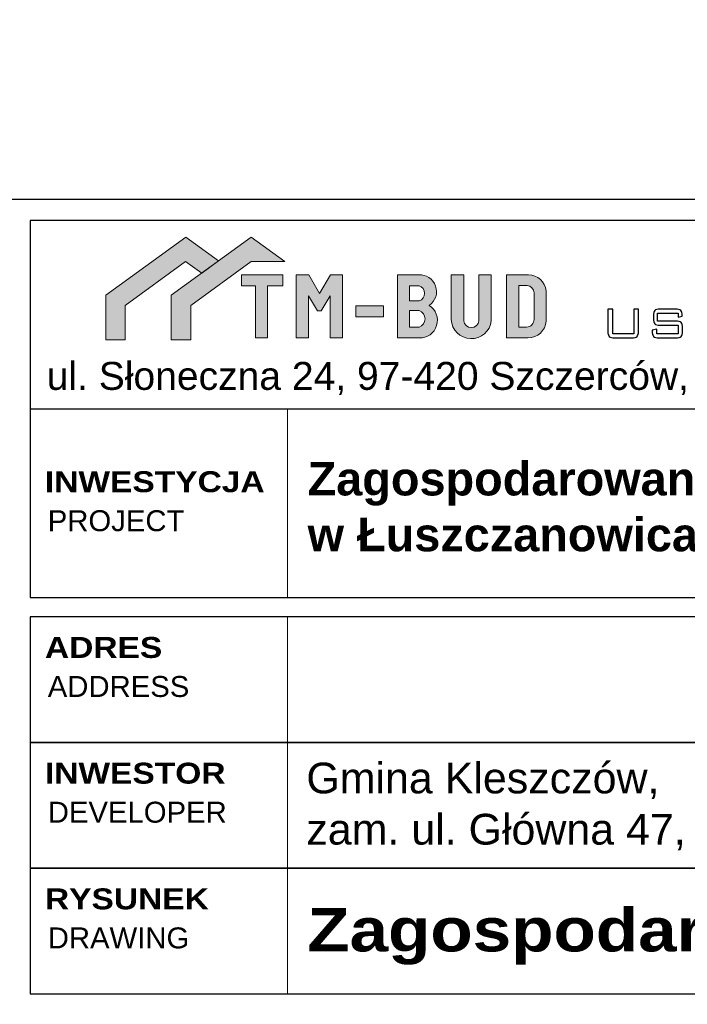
# Model space of a CAD drawing. Extents: x -110 to 11927435, y -6590197 to 5675008.
# Tile 63 of 71: x 6591246 to 6591270, y 5674728 to 5674763. Entities that reach past the tile are written whole.
import ezdxf

# ---------------------------------------------------------------- set-up
doc = ezdxf.new("R2010")
doc.units = 0
doc.linetypes.add('1342', pattern=[0, 0])
doc.layers.get('0').update_dxf_attribs({"color": 250, "linetype": 'CONTINUOUS', "lineweight": 100})
for name, color, linetype in [('_0', 7, 'CONTINUOUS'), ('A_opisy_ramka', 7, 'CONTINUOUS'), ('A_ramka', 7, 'CONTINUOUS')]:
    doc.layers.add(name, color=color, linetype=linetype)
doc.layers.add('wymiar', color=7, linetype='CONTINUOUS', lineweight=13)
doc.styles.add('GENERATED_STYLE_2', font='arial.ttf')
doc.styles.add('GENERATED_STYLE_6', font='txt')

# ---------------------------------------------------------------- blocks, each defined once
blk = doc.blocks.new('A$C39696395')
at = {"layer": 'A_ramka', "linetype": 'Continuous', "lineweight": 13}
blk.add_line((184.17, 0), (184.17, 270), dxfattribs=at)
at = {"layer": 'A_ramka'}
for points in [[(0, 180), (936.67, 180), (936.67, 270), (0, 270)], [(0, 90), (936.67, 90), (936.67, 180), (0, 180)], [(0, 0), (936.67, 0), (936.67, 90), (0, 90)]]:
    blk.add_lwpolyline(points, close=True, dxfattribs=at)
at = {"layer": 'A_opisy_ramka', "linetype": 'Continuous', "lineweight": 13, "char_height": 15, "attachment_point": 7}
for s, insert, style in [('{\\fArial Black|b1|i0|c238|p34;ADRES}', (10.61, 240.27), 'GENERATED_STYLE_6'), ('{\\fArial|b0|i0|c238|p34;ADDRESS}', (12.64, 212.33), 'GENERATED_STYLE_2'), ('{\\fArial Black|b1|i0|c238|p34;INWESTOR}', (10.61, 150.27), 'GENERATED_STYLE_6'), ('{\\fArial|b0|i0|c238|p34;DEVELOPER}', (12.64, 122.33), 'GENERATED_STYLE_2'), ('{\\fArial Black|b1|i0|c238|p34;RYSUNEK}', (10.61, 60.27), 'GENERATED_STYLE_6'), ('{\\fArial|b0|i0|c238|p34;DRAWING}', (12.64, 32.33), 'GENERATED_STYLE_2')]:
    blk.add_mtext(s, dxfattribs=dict(at, insert=insert, style=style))

msp = doc.modelspace()

# ---------------------------------------------------------------- hatches: boundary and pattern name
at = {"layer": '_0', "linetype": 'Continuous', "lineweight": 9}
for color, points in [(150, [(6591249.172, 5674753.028), (6591249.172, 5674751.434), (6591249.873, 5674751.434), (6591249.873, 5674752.656), (6591252.03, 5674754.234), (6591252.61, 5674753.821), (6591253.207, 5674754.254), (6591252.038, 5674755.108)]), (10, [(6591251.517, 5674753.028), (6591251.517, 5674751.434), (6591252.218, 5674751.434), (6591252.218, 5674752.656), (6591254.375, 5674754.234), (6591255.58, 5674754.234), (6591254.383, 5674755.108), (6591253.207, 5674754.254), (6591252.61, 5674753.821)]), (256, [(6591254.029, 5674753.754), (6591254.029, 5674753.364), (6591254.536, 5674753.364), (6591254.536, 5674751.499), (6591254.968, 5674751.499), (6591254.968, 5674753.364), (6591255.51, 5674753.364), (6591255.51, 5674753.754)]), (256, [(6591255.994, 5674751.499), (6591255.994, 5674753.754), (6591256.441, 5674753.754), (6591256.825, 5674753.09), (6591257.214, 5674753.754), (6591257.65, 5674753.754), (6591257.65, 5674751.499), (6591257.208, 5674751.499), (6591257.208, 5674753.005), (6591256.883, 5674752.47), (6591256.756, 5674752.47), (6591256.437, 5674753.005), (6591256.437, 5674751.499)]), (256, [(6591261.537, 5674752.162, 0.92428), (6591262.974, 5674752.112), (6591262.974, 5674753.754), (6591262.529, 5674753.754), (6591262.529, 5674752.112, -0.895057), (6591261.987, 5674752.112), (6591261.987, 5674753.754), (6591261.537, 5674753.754), (6591261.537, 5674752.162)]), (256, [(6591258.127, 5674752.647), (6591258.127, 5674752.26), (6591259.118, 5674752.26), (6591259.118, 5674752.647)])]:
    msp.add_hatch(color=color, dxfattribs=at).paths.add_polyline_path(points)
at = {"layer": '_0', "linetype": '1342', "lineweight": 9}
h = msp.add_hatch(color=256, dxfattribs=at)
edge = h.paths.add_edge_path()
edge.add_line((6591259.617, 5674753.753), (6591259.617, 5674751.499))
edge.add_line((6591259.617, 5674751.499), (6591260.393, 5674751.499))
edge.add_ellipse((6591260.416, 5674752.129), major_axis=(0.63, 0), ratio=1, start_angle=267.9801, end_angle=417.9807)
edge.add_ellipse((6591260.418, 5674753.159), major_axis=(0.597, 0), ratio=1, start_angle=303.8082, end_angle=454.6236)
edge.add_line((6591260.37, 5674753.754), (6591260.37, 5674753.755))
edge.add_line((6591260.37, 5674753.755), (6591259.613, 5674753.753))
h.paths.add_polyline_path([(6591260.048, 5674751.888), (6591260.048, 5674752.477), (6591260.39, 5674752.477), (6591260.39, 5674752.477, -0.711748), (6591260.393, 5674751.888), (6591260.393, 5674751.888)], flags=16)
h.paths.add_polyline_path([(6591260.048, 5674752.824), (6591260.048, 5674753.367), (6591260.39, 5674753.367), (6591260.39, 5674753.367, -0.708774), (6591260.393, 5674752.824), (6591260.393, 5674752.824)], flags=16)
at = {"layer": '_0', "linetype": 'Continuous', "lineweight": 9}
h = msp.add_hatch(color=256, dxfattribs=at)
h.paths.add_polyline_path([(6591263.52, 5674753.754), (6591263.52, 5674751.499), (6591264.287, 5674751.499, 0.392515), (6591264.937, 5674752.102), (6591264.937, 5674753.184, 0.392988), (6591264.305, 5674753.754)])
h.paths.add_polyline_path([(6591263.959, 5674751.881), (6591263.959, 5674753.374), (6591264.252, 5674753.374, -0.362678), (6591264.508, 5674753.114), (6591264.508, 5674752.162, -0.36902), (6591264.237, 5674751.881)], flags=16)

# ---------------------------------------------------------------- linework, layer by layer
at = {"color": 150, "linetype": 'ByBlock', "lineweight": 9}
msp.add_lwpolyline([(6591249.873, 5674751.434), (6591249.873, 5674752.656), (6591252.03, 5674754.234), (6591252.61, 5674753.821), (6591253.207, 5674754.254), (6591252.038, 5674755.108), (6591249.172, 5674753.028), (6591249.172, 5674751.434), (6591249.873, 5674751.434)], dxfattribs=at)
at = {"color": 10, "linetype": 'ByBlock', "lineweight": 9}
msp.add_lwpolyline([(6591252.218, 5674751.434), (6591252.218, 5674752.656), (6591254.375, 5674754.234), (6591255.58, 5674754.234), (6591254.383, 5674755.108), (6591251.517, 5674753.028), (6591251.517, 5674751.434), (6591252.218, 5674751.434)], dxfattribs=at)
at = {"layer": '_0', "linetype": 'ByBlock', "lineweight": 9}
for points in [[(6591254.029, 5674753.364), (6591254.536, 5674753.364), (6591254.536, 5674751.499), (6591254.968, 5674751.499), (6591254.968, 5674753.364), (6591255.51, 5674753.364), (6591255.51, 5674753.754), (6591254.029, 5674753.754), (6591254.029, 5674753.364)], [(6591255.994, 5674751.499), (6591255.994, 5674753.754), (6591256.441, 5674753.754), (6591256.825, 5674753.09), (6591257.214, 5674753.754), (6591257.65, 5674753.754), (6591257.65, 5674751.499), (6591257.208, 5674751.499), (6591257.208, 5674753.005), (6591256.883, 5674752.47), (6591256.756, 5674752.47), (6591256.437, 5674753.005), (6591256.437, 5674751.499), (6591255.994, 5674751.499)]]:
    msp.add_lwpolyline(points, dxfattribs=at)
for points in [[(6591259.613, 5674753.753), (6591260.37, 5674753.755), (6591260.37, 5674753.754, -0.772995), (6591260.75, 5674752.663), (6591260.75, 5674752.663), (6591260.75, 5674752.663, -0.767331), (6591260.393, 5674751.499), (6591260.393, 5674751.499), (6591259.617, 5674751.499), (6591259.617, 5674753.753)], [(6591261.537, 5674753.754), (6591261.987, 5674753.754), (6591261.987, 5674752.112), (6591261.987, 5674752.112, 0.895057), (6591262.529, 5674752.112), (6591262.529, 5674752.112), (6591262.529, 5674753.754), (6591262.974, 5674753.754), (6591262.974, 5674752.112), (6591262.974, 5674752.112, -0.92428), (6591261.537, 5674752.162), (6591261.537, 5674752.162), (6591261.537, 5674753.754)], [(6591263.52, 5674753.754), (6591264.305, 5674753.754), (6591264.305, 5674753.754, -0.392988), (6591264.937, 5674753.184), (6591264.937, 5674753.184), (6591264.937, 5674752.102), (6591264.937, 5674752.102, -0.392515), (6591264.287, 5674751.499), (6591264.287, 5674751.499), (6591263.52, 5674751.499), (6591263.52, 5674753.754)], [(6591260.048, 5674752.824), (6591260.048, 5674753.367), (6591260.39, 5674753.367), (6591260.39, 5674753.367, -0.708774), (6591260.393, 5674752.824), (6591260.393, 5674752.824), (6591260.048, 5674752.824)], [(6591260.048, 5674751.888), (6591260.048, 5674752.477), (6591260.39, 5674752.477), (6591260.39, 5674752.477, -0.711748), (6591260.393, 5674751.888), (6591260.393, 5674751.888), (6591260.048, 5674751.888)]]:
    msp.add_lwpolyline(points, format="xyb", dxfattribs=at)
msp.add_lwpolyline([(6591263.959, 5674753.374), (6591264.252, 5674753.374, -0.362678), (6591264.508, 5674753.114), (6591264.508, 5674752.162, -0.36902), (6591264.237, 5674751.881), (6591263.959, 5674751.881)], format="xyb", close=True, dxfattribs=at)
msp.add_lwpolyline([(6591258.127, 5674752.647), (6591259.118, 5674752.647), (6591259.118, 5674752.26), (6591258.127, 5674752.26)], close=True, dxfattribs=at)
at = {"layer": '_0'}
for points, knots in [([(6591267.32, 5674752.531), (6591267.32, 5674752.531), (6591267.32, 5674751.642), (6591267.32, 5674751.642), (6591267.32, 5674751.642), (6591267.32, 5674751.642), (6591268.071, 5674751.642), (6591268.071, 5674751.642), (6591268.071, 5674751.642), (6591268.071, 5674751.642), (6591268.071, 5674752.531), (6591268.071, 5674752.531), (6591268.071, 5674752.531), (6591268.071, 5674752.531), (6591268.241, 5674752.531), (6591268.241, 5674752.531), (6591268.241, 5674752.531), (6591268.241, 5674752.531), (6591268.241, 5674751.743), (6591268.241, 5674751.743), (6591268.241, 5674751.743), (6591268.241, 5674751.648), (6591268.224, 5674751.583), (6591268.191, 5674751.549), (6591268.191, 5674751.549), (6591268.157, 5674751.516), (6591268.094, 5674751.499), (6591268.001, 5674751.499), (6591268.001, 5674751.499), (6591268.001, 5674751.499), (6591267.389, 5674751.499), (6591267.389, 5674751.499), (6591267.389, 5674751.499), (6591267.295, 5674751.499), (6591267.231, 5674751.516), (6591267.197, 5674751.55), (6591267.197, 5674751.55), (6591267.164, 5674751.585), (6591267.147, 5674751.649), (6591267.147, 5674751.743), (6591267.147, 5674751.743), (6591267.147, 5674751.743), (6591267.147, 5674752.531), (6591267.147, 5674752.531), (6591267.147, 5674752.531), (6591267.147, 5674752.531), (6591267.32, 5674752.531), (6591267.32, 5674752.531)], [0, 0, 0, 0, 0.083333, 0.083333, 0.083333, 0.083333, 0.166667, 0.166667, 0.166667, 0.166667, 0.25, 0.25, 0.25, 0.25, 0.333333, 0.333333, 0.333333, 0.333333, 0.416667, 0.416667, 0.416667, 0.416667, 0.5, 0.5, 0.5, 0.5, 0.583333, 0.583333, 0.583333, 0.583333, 0.666667, 0.666667, 0.666667, 0.666667, 0.75, 0.75, 0.75, 0.75, 0.833333, 0.833333, 0.833333, 0.833333, 0.916667, 0.916667, 0.916667, 0.916667, 1, 1, 1, 1]), ([(6591269.658, 5674752.39), (6591269.658, 5674752.39), (6591268.928, 5674752.39), (6591268.928, 5674752.39), (6591268.928, 5674752.39), (6591268.928, 5674752.39), (6591268.928, 5674752.102), (6591268.928, 5674752.102), (6591268.928, 5674752.102), (6591268.928, 5674752.102), (6591269.579, 5674752.102), (6591269.579, 5674752.102), (6591269.579, 5674752.102), (6591269.67, 5674752.102), (6591269.733, 5674752.085), (6591269.767, 5674752.052), (6591269.767, 5674752.052), (6591269.8, 5674752.018), (6591269.817, 5674751.954), (6591269.817, 5674751.859), (6591269.817, 5674751.859), (6591269.817, 5674751.859), (6591269.817, 5674751.743), (6591269.817, 5674751.743), (6591269.817, 5674751.743), (6591269.817, 5674751.648), (6591269.801, 5674751.583), (6591269.768, 5674751.549), (6591269.768, 5674751.549), (6591269.734, 5674751.516), (6591269.672, 5674751.499), (6591269.579, 5674751.499), (6591269.579, 5674751.499), (6591269.579, 5674751.499), (6591268.976, 5674751.499), (6591268.976, 5674751.499), (6591268.976, 5674751.499), (6591268.882, 5674751.499), (6591268.819, 5674751.516), (6591268.785, 5674751.55), (6591268.785, 5674751.55), (6591268.751, 5674751.584), (6591268.734, 5674751.648), (6591268.734, 5674751.743), (6591268.734, 5674751.743), (6591268.734, 5674751.743), (6591268.734, 5674751.771), (6591268.734, 5674751.771), (6591268.734, 5674751.771), (6591268.734, 5674751.771), (6591268.894, 5674751.808), (6591268.894, 5674751.808), (6591268.894, 5674751.808), (6591268.894, 5674751.808), (6591268.894, 5674751.642), (6591268.894, 5674751.642), (6591268.894, 5674751.642), (6591268.894, 5674751.642), (6591269.662, 5674751.642), (6591269.662, 5674751.642), (6591269.662, 5674751.642), (6591269.662, 5674751.642), (6591269.662, 5674751.953), (6591269.662, 5674751.953), (6591269.662, 5674751.953), (6591269.662, 5674751.953), (6591269.014, 5674751.953), (6591269.014, 5674751.953), (6591269.014, 5674751.953), (6591268.921, 5674751.953), (6591268.857, 5674751.97), (6591268.824, 5674752.004), (6591268.824, 5674752.004), (6591268.791, 5674752.038), (6591268.774, 5674752.102), (6591268.774, 5674752.197), (6591268.774, 5674752.197), (6591268.774, 5674752.197), (6591268.774, 5674752.287), (6591268.774, 5674752.287), (6591268.774, 5674752.287), (6591268.774, 5674752.381), (6591268.791, 5674752.445), (6591268.824, 5674752.479), (6591268.824, 5674752.479), (6591268.857, 5674752.514), (6591268.921, 5674752.531), (6591269.014, 5674752.531), (6591269.014, 5674752.531), (6591269.014, 5674752.531), (6591269.564, 5674752.531), (6591269.564, 5674752.531), (6591269.564, 5674752.531), (6591269.655, 5674752.531), (6591269.719, 5674752.514), (6591269.753, 5674752.48), (6591269.753, 5674752.48), (6591269.788, 5674752.447), (6591269.806, 5674752.388), (6591269.806, 5674752.304), (6591269.806, 5674752.304), (6591269.806, 5674752.304), (6591269.806, 5674752.283), (6591269.806, 5674752.283), (6591269.806, 5674752.283), (6591269.806, 5674752.283), (6591269.658, 5674752.241), (6591269.658, 5674752.241), (6591269.658, 5674752.241), (6591269.658, 5674752.241), (6591269.658, 5674752.39), (6591269.658, 5674752.39)], [0, 0, 0, 0, 0.035714, 0.035714, 0.035714, 0.035714, 0.071429, 0.071429, 0.071429, 0.071429, 0.107143, 0.107143, 0.107143, 0.107143, 0.142857, 0.142857, 0.142857, 0.142857, 0.178571, 0.178571, 0.178571, 0.178571, 0.214286, 0.214286, 0.214286, 0.214286, 0.25, 0.25, 0.25, 0.25, 0.285714, 0.285714, 0.285714, 0.285714, 0.321429, 0.321429, 0.321429, 0.321429, 0.357143, 0.357143, 0.357143, 0.357143, 0.392857, 0.392857, 0.392857, 0.392857, 0.428571, 0.428571, 0.428571, 0.428571, 0.464286, 0.464286, 0.464286, 0.464286, 0.5, 0.5, 0.5, 0.5, 0.535714, 0.535714, 0.535714, 0.535714, 0.571429, 0.571429, 0.571429, 0.571429, 0.607143, 0.607143, 0.607143, 0.607143, 0.642857, 0.642857, 0.642857, 0.642857, 0.678571, 0.678571, 0.678571, 0.678571, 0.714286, 0.714286, 0.714286, 0.714286, 0.75, 0.75, 0.75, 0.75, 0.785714, 0.785714, 0.785714, 0.785714, 0.821429, 0.821429, 0.821429, 0.821429, 0.857143, 0.857143, 0.857143, 0.857143, 0.892857, 0.892857, 0.892857, 0.892857, 0.928571, 0.928571, 0.928571, 0.928571, 0.964286, 0.964286, 0.964286, 0.964286, 1, 1, 1, 1])]:
    msp.add_open_spline(points, degree=3, knots=knots, dxfattribs=at)
at = {"layer": 'A_ramka', "color": 0, "linetype": 'Continuous', "lineweight": 13}
msp.add_line((6591255.678, 5674742.201), (6591255.678, 5674748.953), dxfattribs=at)
at = {"layer": 'A_ramka'}
msp.add_lwpolyline([(6591294.064, 5674756.455), (6591245.717, 5674756.455), (6591245.717, 5674728.014), (6591245.717, 5674728.014), (6591245.717, 5674713.009), (6591294.065, 5674713.009), (6591294.065, 5674756.455)], dxfattribs=at)
at = {"layer": 'A_ramka', "color": 0}
for points in [[(6591246.467, 5674742.201), (6591293.314, 5674742.201), (6591293.314, 5674755.705), (6591246.467, 5674755.705)], [(6591246.467, 5674742.201), (6591293.314, 5674742.201), (6591293.314, 5674748.953), (6591246.467, 5674748.953)]]:
    msp.add_lwpolyline(points, close=True, dxfattribs=at)

# ---------------------------------------------------------------- block references
at = {"layer": 'A_ramka', "xscale": 0.05001520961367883, "yscale": 0.05001520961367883, "zscale": 0.05001520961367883}
msp.add_blockref('A$C39696395', (6591246.467, 5674728.013), dxfattribs=at)

# ---------------------------------------------------------------- texts
at = {"layer": 'A_opisy_ramka', "color": 0, "linetype": 'Continuous', "lineweight": 13, "char_height": 0.75023, "attachment_point": 7}
for s, insert, style in [('{\\fArial Black|b1|i0|c238|p34;INWESTYCJA}', (6591246.997, 5674745.965), 'GENERATED_STYLE_6'), ('{\\fArial|b0|i0|c238|p34;PROJECT}', (6591247.099, 5674744.568), 'GENERATED_STYLE_2')]:
    msp.add_mtext(s, dxfattribs=dict(at, insert=insert, style=style))
at = {"layer": 'A_opisy_ramka', "linetype": 'Continuous', "lineweight": 13, "attachment_point": 7, "style": 'GENERATED_STYLE_6'}
for s, insert, char_height in [('{\\fArial|b0|i0|c238|p32;Gmina Kleszczów,\\Pzam. ul. Główna 47, 97-410 Kleszczów}', (6591256.355, 5674733.153), 1.1), ('{\\fArial Black|b1|i0|c238|p34;Zagospodarowanie  terenu}', (6591256.386, 5674729.053), 1.55047)]:
    msp.add_mtext(s, dxfattribs=dict(at, insert=insert, char_height=char_height))
at = {"layer": 'wymiar', "color": 0, "linetype": 'Continuous', "lineweight": 13, "insert": (6591247.06, 5674749.453), "char_height": 1.0003, "attachment_point": 7, "style": 'GENERATED_STYLE_6'}
msp.add_mtext('{\\fArial|b0|i0|c238|p32;ul. Słoneczna 24, 97-420 Szczerców,}', dxfattribs=at)
at = {"layer": 'wymiar', "color": 0, "insert": (6591256.4, 5674743.841), "char_height": 1.2, "attachment_point": 7, "style": 'GENERATED_STYLE_6'}
msp.add_mtext('{\\fArial|b1|i0|c238|p32;Zagospodarowanie terenu skweru \\Pw Łuszczanowicach }', dxfattribs=at)

doc.saveas('drawing.dxf')
